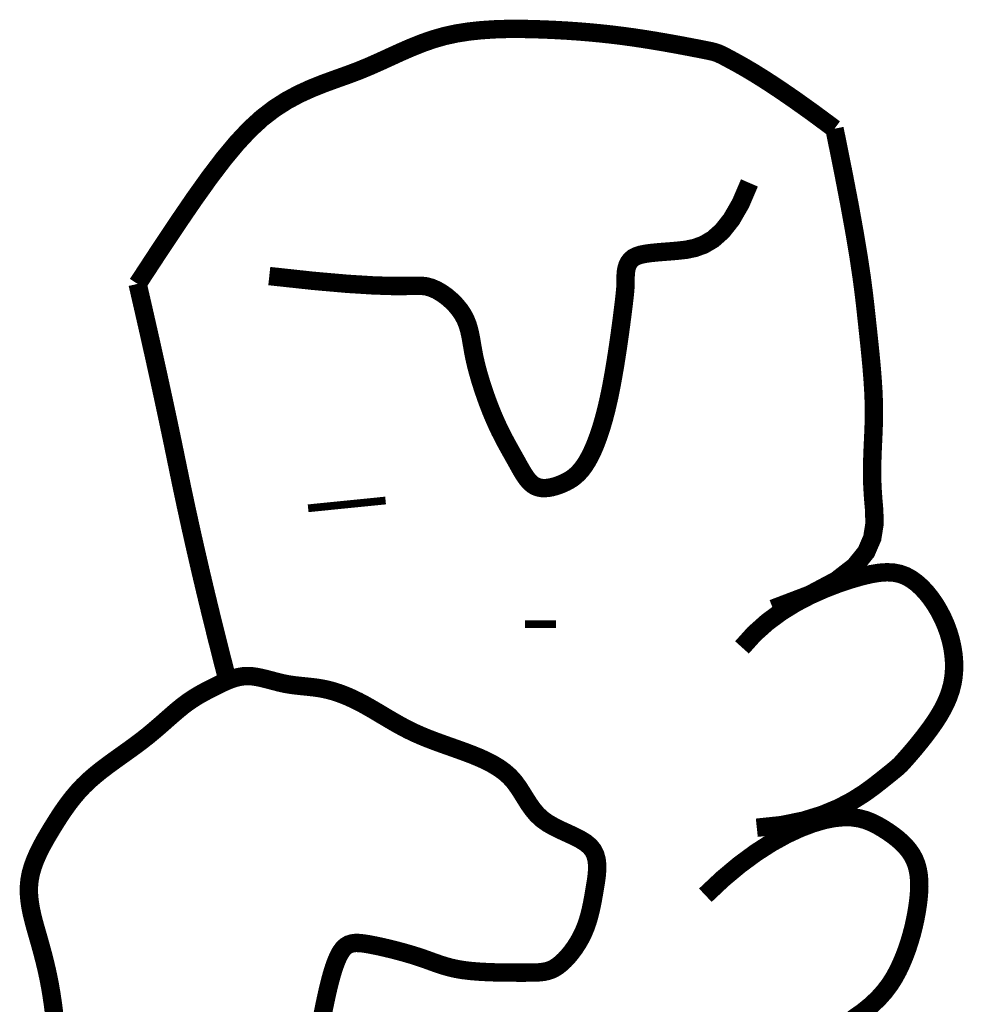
# Model space of a CAD drawing. Extents: x -6.8 to 7.2, y 1.9 to 16.7.
# Tile 152 of 156: x 0.524 to 0.643, y 7.58 to 7.704. Entities that reach past the tile are written whole.
import ezdxf

# ---------------------------------------------------------------- set-up
doc = ezdxf.new("R2010")
doc.units = 0
doc.header["$MEASUREMENT"] = 0
doc.layers.add('FACE', color=7, linetype='CONTINUOUS')

msp = doc.modelspace()

# ---------------------------------------------------------------- linework, layer by layer
at = {"layer": 'FACE'}
for points, const_width in [([(0.5391452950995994, 7.670445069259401), (0.5417615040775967, 7.674441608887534), (0.5441074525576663, 7.677972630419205), (0.5462226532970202, 7.681071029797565), (0.5481466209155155, 7.683769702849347), (0.5499188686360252, 7.686101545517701), (0.5515789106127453, 7.688099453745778), (0.5531662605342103, 7.689796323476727), (0.5547204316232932, 7.691225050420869), (0.5562732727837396, 7.692418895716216), (0.5578259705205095, 7.69341258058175), (0.5593720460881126, 7.694241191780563), (0.5609050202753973, 7.694939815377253), (0.5624184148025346, 7.695543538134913), (0.5639057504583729, 7.696087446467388), (0.5653605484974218, 7.696606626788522), (0.5667763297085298, 7.697136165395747), (0.5681499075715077, 7.69770246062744), (0.5694912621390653, 7.698297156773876), (0.5708136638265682, 7.698903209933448), (0.5721303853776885, 7.699503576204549), (0.5734546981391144, 7.700081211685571), (0.5747998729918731, 7.700619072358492), (0.576179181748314, 7.701100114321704), (0.5776058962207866, 7.701507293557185), (0.5790888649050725, 7.701827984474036), (0.5806192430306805, 7.702067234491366), (0.5821837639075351, 7.702234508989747), (0.5837691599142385, 7.702339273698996), (0.5853621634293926, 7.702390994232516), (0.5869495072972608, 7.702399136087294), (0.5885179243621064, 7.702373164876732), (0.5900541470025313, 7.702322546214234), (0.5915480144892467, 7.702255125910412), (0.5930017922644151, 7.702172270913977), (0.594420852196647, 7.702073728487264), (0.5958105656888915, 7.701959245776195), (0.5971763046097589, 7.701828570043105), (0.5985234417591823, 7.701681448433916), (0.5998573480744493, 7.701517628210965), (0.6011833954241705, 7.701336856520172), (0.6025026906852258, 7.701139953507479), (0.6037992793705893, 7.700932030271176), (0.6050529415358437, 7.700719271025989), (0.6062434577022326, 7.700507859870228), (0.6073506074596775, 7.700303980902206), (0.6083541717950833, 7.700113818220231), (0.6092339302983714, 7.6999435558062), (0.6099696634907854, 7.699799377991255), (0.6105513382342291, 7.699683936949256), (0.6110096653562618, 7.699585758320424), (0.611385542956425, 7.69948983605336), (0.611719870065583, 7.699381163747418), (0.6120535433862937, 7.699244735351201), (0.6124274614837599, 7.699065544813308), (0.6128825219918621, 7.698828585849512), (0.6134596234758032, 7.698518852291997), (0.6141977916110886, 7.698117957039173), (0.6151285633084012, 7.697593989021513), (0.6162816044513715, 7.696911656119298), (0.6176865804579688, 7.696035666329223), (0.6193731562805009, 7.694930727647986), (0.6213709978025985, 7.693561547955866), (0.6237097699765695, 7.691892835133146), (0.6264191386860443, 7.689889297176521)], 0.002302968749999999), ([(0.6264191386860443, 7.689889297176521), (0.6274772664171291, 7.684651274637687), (0.6283142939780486, 7.680300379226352), (0.6289618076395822, 7.676713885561), (0.6294513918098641, 7.673769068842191), (0.6298146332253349, 7.671343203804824), (0.6300831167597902, 7.669313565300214), (0.6302884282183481, 7.667557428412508), (0.6304621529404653, 7.665952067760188), (0.6306297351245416, 7.664395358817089), (0.6307920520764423, 7.662867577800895), (0.6309438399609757, 7.661369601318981), (0.6310798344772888, 7.659902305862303), (0.6311947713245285, 7.658466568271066), (0.6312833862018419, 7.657063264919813), (0.6313404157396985, 7.655693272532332), (0.6313605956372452, 7.654357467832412), (0.6313419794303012, 7.653053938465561), (0.6312958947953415, 7.651769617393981), (0.6312369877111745, 7.650488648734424), (0.6311799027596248, 7.649195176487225), (0.6311392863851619, 7.647873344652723), (0.6311297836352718, 7.646507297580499), (0.6311660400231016, 7.645081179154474), (0.6312627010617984, 7.6435791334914), (0.63140070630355, 7.641990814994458), (0.6314261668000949, 7.640327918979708), (0.6311514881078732, 7.638607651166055), (0.6303890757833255, 7.636847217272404), (0.6289513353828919, 7.635063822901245), (0.6266506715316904, 7.633274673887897), (0.6232994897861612, 7.631496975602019), (0.6187101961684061, 7.629747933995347)], 0.002302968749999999), ([(0.5556352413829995, 7.671424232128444), (0.5611445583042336, 7.670827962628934), (0.5654232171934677, 7.670454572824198), (0.5686502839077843, 7.670254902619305), (0.5710048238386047, 7.670179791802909), (0.572665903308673, 7.670180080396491), (0.5738125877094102, 7.670206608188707), (0.5746239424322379, 7.670210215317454), (0.5752790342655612, 7.67014174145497), (0.5759247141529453, 7.669962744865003), (0.5765789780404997, 7.669677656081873), (0.5772276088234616, 7.669301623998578), (0.5778563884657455, 7.668849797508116), (0.5784510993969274, 7.668337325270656), (0.5789975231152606, 7.667779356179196), (0.5794814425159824, 7.667191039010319), (0.5798886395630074, 7.66658752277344), (0.580210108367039, 7.665980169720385), (0.5804576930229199, 7.665365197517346), (0.5806484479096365, 7.66473503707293), (0.5807994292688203, 7.664082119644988), (0.5809276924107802, 7.663398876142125), (0.5810502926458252, 7.662677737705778), (0.5811842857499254, 7.661911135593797), (0.5813467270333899, 7.66109150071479), (0.5815508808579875, 7.66021505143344), (0.5817948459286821, 7.659293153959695), (0.5820729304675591, 7.658340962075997), (0.5823794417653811, 7.657373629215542), (0.5827086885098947, 7.656406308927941), (0.5830549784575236, 7.655454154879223), (0.5834126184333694, 7.654532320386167), (0.5837759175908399, 7.653655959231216), (0.5841398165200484, 7.652836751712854), (0.5845017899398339, 7.652072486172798), (0.5848599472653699, 7.651357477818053), (0.5852123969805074, 7.650686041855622), (0.585557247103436, 7.650052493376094), (0.5858926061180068, 7.649451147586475), (0.5862165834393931, 7.648876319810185), (0.5865272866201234, 7.648322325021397), (0.5868240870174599, 7.647785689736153), (0.5871114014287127, 7.647271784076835), (0.5873949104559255, 7.646788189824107), (0.5876802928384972, 7.646342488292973), (0.587973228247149, 7.645942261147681), (0.5882793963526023, 7.645595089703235), (0.5886044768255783, 7.645308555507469), (0.588954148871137, 7.645090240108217), (0.589332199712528, 7.644945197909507), (0.5897348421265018, 7.644868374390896), (0.5901563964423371, 7.644852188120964), (0.590591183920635, 7.644889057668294), (0.5910335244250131, 7.644971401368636), (0.5914777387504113, 7.645091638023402), (0.5919181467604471, 7.645242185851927), (0.5923490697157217, 7.645415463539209), (0.5927660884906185, 7.64560673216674), (0.5931698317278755, 7.645822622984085), (0.5935621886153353, 7.646072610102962), (0.5939450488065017, 7.646366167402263), (0.5943203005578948, 7.646712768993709), (0.594689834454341, 7.647121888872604), (0.5950555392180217, 7.64760300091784), (0.5954193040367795, 7.648165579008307), (0.5957823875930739, 7.648817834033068), (0.5961435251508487, 7.64956292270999), (0.5965008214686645, 7.650402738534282), (0.5968523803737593, 7.651339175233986), (0.5971963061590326, 7.652374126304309), (0.597530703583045, 7.653509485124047), (0.5978536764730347, 7.65474714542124), (0.5981633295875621, 7.656089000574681), (0.5984577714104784, 7.657529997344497), (0.5987351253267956, 7.659037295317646), (0.5989935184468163, 7.660571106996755), (0.599231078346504, 7.662091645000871), (0.5994459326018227, 7.663559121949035), (0.5996362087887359, 7.664933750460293), (0.5998000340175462, 7.666175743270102), (0.5999355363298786, 7.667245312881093), (0.6000417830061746, 7.668114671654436), (0.600121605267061, 7.668804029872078), (0.6001787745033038, 7.669345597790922), (0.6002170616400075, 7.669771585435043), (0.6002402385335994, 7.670114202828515), (0.6002520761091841, 7.670405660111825), (0.6002563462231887, 7.670678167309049), (0.6002568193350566, 7.670963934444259), (0.6002585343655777, 7.671287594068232), (0.6002715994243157, 7.671643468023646), (0.6003073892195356, 7.672018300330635), (0.6003772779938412, 7.672398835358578), (0.6004926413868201, 7.672771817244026), (0.6006648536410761, 7.673123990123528), (0.6009052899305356, 7.67344209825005), (0.6012253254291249, 7.673712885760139), (0.6016339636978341, 7.673927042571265), (0.6021307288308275, 7.674091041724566), (0.6027127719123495, 7.674215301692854), (0.6033772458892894, 7.674310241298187), (0.6041213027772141, 7.674386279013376), (0.6049420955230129, 7.674453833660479), (0.6058367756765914, 7.674523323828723), (0.6068024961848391, 7.674605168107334), (0.6078345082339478, 7.674721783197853), (0.6089204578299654, 7.674943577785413), (0.6100460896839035, 7.675352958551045), (0.6111971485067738, 7.67603233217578), (0.6123593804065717, 7.677064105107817), (0.6135185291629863, 7.678530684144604), (0.6146603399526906, 7.680514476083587), (0.6157705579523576, 7.683097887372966)], 0.002302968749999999), ([(0.55041488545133, 7.620734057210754), (0.5504088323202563, 7.620757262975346), (0.5497089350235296, 7.623485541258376), (0.549013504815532, 7.626241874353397), (0.5483309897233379, 7.628999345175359), (0.5476698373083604, 7.631731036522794), (0.5470300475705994, 7.634436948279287), (0.5464116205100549, 7.637117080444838), (0.5458145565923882, 7.639771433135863), (0.5452388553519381, 7.642400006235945), (0.5446845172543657, 7.645002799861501), (0.5441515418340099, 7.647579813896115), (0.543616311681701, 7.650180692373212), (0.5430552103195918, 7.652855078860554), (0.5424682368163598, 7.655602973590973), (0.5418553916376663, 7.658424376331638), (0.5412166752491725, 7.661319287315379), (0.5405520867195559, 7.664287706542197), (0.5398616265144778, 7.667329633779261), (0.5391452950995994, 7.670445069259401)], 0.002302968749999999), ([(0.560501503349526, 7.642326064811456), (0.570201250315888, 7.643301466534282)], 0.0009694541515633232), ([(0.6148327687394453, 7.624895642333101), (0.6163702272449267, 7.626603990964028), (0.6180442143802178, 7.628099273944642), (0.6198092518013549, 7.629395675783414), (0.6216198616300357, 7.630507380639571), (0.6234305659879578, 7.63144857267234), (0.6251958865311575, 7.632233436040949), (0.626870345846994, 7.632876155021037), (0.6284084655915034, 7.633390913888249), (0.6297758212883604, 7.633789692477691), (0.630982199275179, 7.634075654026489), (0.6320484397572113, 7.634249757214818), (0.6329953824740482, 7.634312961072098), (0.6338438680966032, 7.634266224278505), (0.6346147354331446, 7.63411050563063), (0.6353288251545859, 7.633846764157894), (0.6360069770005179, 7.633475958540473), (0.6366656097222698, 7.63300078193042), (0.6373034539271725, 7.632430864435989), (0.6379148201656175, 7.631777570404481), (0.6384940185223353, 7.631052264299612), (0.639035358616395, 7.630266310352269), (0.639533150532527, 7.629431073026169), (0.6399817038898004, 7.628557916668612), (0.6403753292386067, 7.627658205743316), (0.6407089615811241, 7.626742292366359), (0.6409800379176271, 7.625816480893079), (0.6411866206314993, 7.62488606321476), (0.6413267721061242, 7.623956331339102), (0.6413985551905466, 7.62303257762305), (0.6414000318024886, 7.622120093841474), (0.6413292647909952, 7.621224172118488), (0.6411843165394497, 7.620350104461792), (0.6409652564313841, 7.619502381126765), (0.6406801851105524, 7.618682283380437), (0.6403392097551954, 7.617890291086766), (0.6399524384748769, 7.617126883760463), (0.6395299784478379, 7.616392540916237), (0.6390819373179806, 7.615687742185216), (0.6386184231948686, 7.615012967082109), (0.6381495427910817, 7.614368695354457), (0.6376847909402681, 7.613755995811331), (0.637231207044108, 7.613178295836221), (0.6367952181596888, 7.612639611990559), (0.636383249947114, 7.612143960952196), (0.6360017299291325, 7.611695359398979), (0.6356570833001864, 7.611297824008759), (0.6353557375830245, 7.610955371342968), (0.6351041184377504, 7.610672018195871), (0.6349020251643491, 7.610446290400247), (0.6347227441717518, 7.610254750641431), (0.6345329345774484, 7.610068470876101), (0.6342992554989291, 7.609858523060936), (0.6339883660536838, 7.6095959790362), (0.6335669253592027, 7.609251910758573), (0.6330015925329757, 7.608797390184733), (0.632259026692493, 7.608203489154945), (0.6313073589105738, 7.607455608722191), (0.6301206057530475, 7.606596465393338), (0.6286742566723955, 7.605683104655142), (0.6269438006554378, 7.604772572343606), (0.6249047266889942, 7.603921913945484), (0.6225325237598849, 7.603188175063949), (0.619802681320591, 7.602628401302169), (0.6166906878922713, 7.602299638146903)], 0.002302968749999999), ([(0.5876703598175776, 7.627790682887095), (0.5915504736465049, 7.627792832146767)], 0.0009694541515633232), ([(0.5286974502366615, 7.578923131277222), (0.5285376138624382, 7.580170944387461), (0.5283626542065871, 7.581358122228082), (0.5281728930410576, 7.582473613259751), (0.5279699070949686, 7.583522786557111), (0.5277555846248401, 7.584515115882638), (0.5275318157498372, 7.585460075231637), (0.5273004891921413, 7.586367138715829), (0.5270634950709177, 7.587245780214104), (0.5268227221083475, 7.588105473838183), (0.5265800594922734, 7.588955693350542), (0.5263389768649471, 7.589804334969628), (0.5261092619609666, 7.590652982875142), (0.5259022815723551, 7.591501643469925), (0.5257294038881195, 7.592350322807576), (0.5256019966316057, 7.593199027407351), (0.5255314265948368, 7.594047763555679), (0.5255290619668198, 7.594896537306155), (0.5256062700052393, 7.595745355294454), (0.5257706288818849, 7.596593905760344), (0.5260145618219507, 7.597440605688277), (0.5263267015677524, 7.59828355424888), (0.5266956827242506, 7.599120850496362), (0.5271101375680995, 7.599950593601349), (0.5275587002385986, 7.60077088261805), (0.528030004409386, 7.601579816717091), (0.5285126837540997, 7.602375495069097), (0.5289985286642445, 7.60315633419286), (0.5294919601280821, 7.60392202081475), (0.5300005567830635, 7.604672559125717), (0.5305318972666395, 7.605407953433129), (0.5310935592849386, 7.606128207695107), (0.5316931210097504, 7.606833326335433), (0.5323381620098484, 7.607523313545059), (0.5330362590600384, 7.608198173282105), (0.5337915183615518, 7.608858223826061), (0.5345941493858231, 7.609505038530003), (0.535430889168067, 7.610140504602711), (0.5362884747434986, 7.610766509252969), (0.5371536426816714, 7.611384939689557), (0.5380131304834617, 7.611997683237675), (0.5388536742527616, 7.612606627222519), (0.5396620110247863, 7.613213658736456), (0.5404277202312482, 7.61381940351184), (0.5411517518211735, 7.614419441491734), (0.5418378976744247, 7.615008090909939), (0.5424899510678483, 7.615579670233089), (0.5431117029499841, 7.616128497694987), (0.5437069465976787, 7.616648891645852), (0.5442794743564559, 7.617135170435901), (0.5448330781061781, 7.617581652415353), (0.5453712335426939, 7.617984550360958), (0.5458961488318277, 7.61834765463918), (0.5464097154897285, 7.618676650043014), (0.5469138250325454, 7.618977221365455), (0.5474103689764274, 7.619255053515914), (0.5479012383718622, 7.619515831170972), (0.548388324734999, 7.619765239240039), (0.548873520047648, 7.620008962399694), (0.5493587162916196, 7.62025047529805), (0.5498458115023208, 7.620484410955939), (0.55033670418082, 7.620703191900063), (0.5508332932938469, 7.62089924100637), (0.5513374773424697, 7.621064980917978), (0.5518511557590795, 7.621192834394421), (0.5523762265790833, 7.6212752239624), (0.5529145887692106, 7.621304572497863), (0.5534675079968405, 7.621276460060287), (0.5540337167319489, 7.621199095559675), (0.554611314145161, 7.621083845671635), (0.5551983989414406, 7.620942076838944), (0.5557930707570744, 7.620785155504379), (0.5563934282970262, 7.620624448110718), (0.5569975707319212, 7.620471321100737), (0.5576035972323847, 7.620337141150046), (0.5582099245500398, 7.62023011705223), (0.5588162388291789, 7.620145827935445), (0.559422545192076, 7.620076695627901), (0.5600288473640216, 7.620015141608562), (0.5606351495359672, 7.619953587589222), (0.5612414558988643, 7.619884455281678), (0.5618477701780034, 7.619800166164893), (0.5624540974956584, 7.619693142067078), (0.5630607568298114, 7.619557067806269), (0.5636693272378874, 7.619390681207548), (0.5642817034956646, 7.619193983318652), (0.5648997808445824, 7.61896697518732), (0.5655254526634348, 7.618709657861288), (0.5661606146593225, 7.618422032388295), (0.5668071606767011, 7.618104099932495), (0.5674669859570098, 7.617755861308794), (0.5681413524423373, 7.617378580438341), (0.5688289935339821, 7.616978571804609), (0.5695280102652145, 7.616563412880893), (0.5702365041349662, 7.616140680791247), (0.5709525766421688, 7.615717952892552), (0.5716743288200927, 7.615302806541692), (0.5723998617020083, 7.614902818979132), (0.5731272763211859, 7.614525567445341), (0.5738556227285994, 7.614176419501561), (0.5745877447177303, 7.61385190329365), (0.5753274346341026, 7.613546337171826), (0.5760784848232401, 7.613254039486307), (0.5768446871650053, 7.612969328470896), (0.5776298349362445, 7.612686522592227), (0.5784377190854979, 7.612399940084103), (0.5792721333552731, 7.612103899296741), (0.580133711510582, 7.611792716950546), (0.5810104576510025, 7.611460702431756), (0.5818872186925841, 7.611102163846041), (0.5827488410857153, 7.61071140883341), (0.5835801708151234, 7.610282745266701), (0.5843660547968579, 7.609810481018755), (0.585091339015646, 7.609288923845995), (0.5857408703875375, 7.60871238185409), (0.5863061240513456, 7.60807895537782), (0.5868050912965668, 7.607401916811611), (0.5872623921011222, 7.606698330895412), (0.5877026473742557, 7.605985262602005), (0.5881504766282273, 7.605279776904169), (0.5886304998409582, 7.604598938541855), (0.5891673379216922, 7.603959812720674), (0.5897856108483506, 7.603379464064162), (0.5905004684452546, 7.602869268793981), (0.5912891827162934, 7.602417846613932), (0.5921195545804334, 7.602008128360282), (0.5929593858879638, 7.601623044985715), (0.5937764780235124, 7.601245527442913), (0.594538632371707, 7.600858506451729), (0.5952136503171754, 7.600444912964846), (0.5957693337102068, 7.599987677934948), (0.5961820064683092, 7.599473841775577), (0.5964620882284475, 7.598906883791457), (0.5966285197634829, 7.598294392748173), (0.5967002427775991, 7.597643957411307), (0.5966961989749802, 7.596963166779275), (0.596635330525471, 7.596259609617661), (0.5965365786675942, 7.595540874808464), (0.5964188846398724, 7.594814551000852), (0.5962970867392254, 7.59408727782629), (0.5961696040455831, 7.593361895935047), (0.5960307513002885, 7.592640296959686), (0.5958748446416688, 7.591924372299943), (0.5956961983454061, 7.591216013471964), (0.5954891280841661, 7.59051711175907), (0.5952479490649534, 7.589829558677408), (0.5949669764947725, 7.589155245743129), (0.5946427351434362, 7.588497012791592), (0.5942805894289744, 7.587861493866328), (0.5938881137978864, 7.587256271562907), (0.593472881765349, 7.586688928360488), (0.5930424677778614, 7.586167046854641), (0.5926044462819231, 7.585698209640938), (0.5921663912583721, 7.585289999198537), (0.5917358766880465, 7.584949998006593), (0.5913166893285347, 7.584682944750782), (0.5908974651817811, 7.584482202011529), (0.5904630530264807, 7.584338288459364), (0.5899983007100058, 7.584241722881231), (0.5894880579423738, 7.584183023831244), (0.5889171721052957, 7.584152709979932), (0.588270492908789, 7.584141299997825), (0.5875328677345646, 7.58413931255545), (0.5866957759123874, 7.584139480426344), (0.5857772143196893, 7.584143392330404), (0.5848018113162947, 7.584154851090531), (0.5837941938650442, 7.58417765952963), (0.5827789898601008, 7.584215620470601), (0.5817808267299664, 7.58427253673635), (0.5808243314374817, 7.584352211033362), (0.5799341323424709, 7.584458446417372), (0.5791275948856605, 7.584593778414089), (0.5783930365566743, 7.584755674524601), (0.5777115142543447, 7.58494033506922), (0.5770640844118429, 7.585143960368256), (0.5764318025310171, 7.585362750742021), (0.5757957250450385, 7.585592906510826), (0.5751369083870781, 7.585830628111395), (0.5744364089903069, 7.586072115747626), (0.5736812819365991, 7.586313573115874), (0.5728825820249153, 7.586551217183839), (0.5720573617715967, 7.586781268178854), (0.5712226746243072, 7.586999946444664), (0.5703955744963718, 7.5872034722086), (0.569593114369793, 7.587388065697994), (0.5688323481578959, 7.587549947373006), (0.5681303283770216, 7.587685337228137), (0.567500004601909, 7.587789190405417), (0.5669379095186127, 7.587851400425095), (0.5664364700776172, 7.587860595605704), (0.5659881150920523, 7.587805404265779), (0.5655852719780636, 7.587674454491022), (0.5652203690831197, 7.587456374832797), (0.5648858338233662, 7.587139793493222), (0.5645740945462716, 7.586713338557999), (0.5642786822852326, 7.586169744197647), (0.5639975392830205, 7.585518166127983), (0.5637297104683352, 7.584771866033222), (0.5634742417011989, 7.583944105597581), (0.5632301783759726, 7.583048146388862), (0.5629965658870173, 7.58209724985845), (0.5627724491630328, 7.581104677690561), (0.5625568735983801, 7.580083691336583), (0.5623460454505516, 7.579043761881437), (0.5621248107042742, 7.577979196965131)], 0.002302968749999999), ([(0.6102470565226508, 7.593841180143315), (0.6124134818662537, 7.595884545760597), (0.6145228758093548, 7.59764915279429), (0.6165603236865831, 7.599150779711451), (0.6185109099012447, 7.600405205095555), (0.6203597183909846, 7.601428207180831), (0.6220918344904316, 7.602235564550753), (0.6236923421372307, 7.602843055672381), (0.6251463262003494, 7.603266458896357), (0.6264442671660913, 7.603522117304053), (0.6275982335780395, 7.603628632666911), (0.6286256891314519, 7.603605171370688), (0.6295440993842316, 7.603470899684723), (0.6303709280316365, 7.603244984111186), (0.6311236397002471, 7.602946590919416), (0.6318196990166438, 7.602594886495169), (0.6324765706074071, 7.602209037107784), (0.6331078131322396, 7.601804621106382), (0.6337113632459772, 7.601382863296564), (0.6342812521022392, 7.600941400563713), (0.6348115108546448, 7.600477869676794), (0.6352961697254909, 7.599989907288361), (0.6357292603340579, 7.59947515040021), (0.6361048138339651, 7.598931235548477), (0.6364168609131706, 7.598355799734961), (0.63666124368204, 7.59774694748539), (0.6368410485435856, 7.597104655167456), (0.6369611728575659, 7.596429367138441), (0.6370265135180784, 7.595721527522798), (0.6370419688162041, 7.594981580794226), (0.6370124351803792, 7.594209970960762), (0.6369428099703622, 7.593407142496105), (0.6368379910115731, 7.592573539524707), (0.6367018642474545, 7.591710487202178), (0.6365342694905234, 7.590822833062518), (0.6363340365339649, 7.589916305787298), (0.6360999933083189, 7.588996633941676), (0.6358309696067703, 7.588069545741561), (0.6355257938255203, 7.587140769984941), (0.6351832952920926, 7.586216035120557), (0.6348023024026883, 7.585301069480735), (0.6343786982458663, 7.584400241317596), (0.63389657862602, 7.583512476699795), (0.6333370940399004, 7.582635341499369), (0.6326813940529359, 7.581766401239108), (0.6319106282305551, 7.580903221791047), (0.6310059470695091, 7.580043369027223), (0.629948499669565, 7.57918440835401), (0.628719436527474, 7.578323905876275)], 0.002302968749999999)]:
    msp.add_lwpolyline(points, dxfattribs=dict(at, const_width=const_width))

doc.saveas('drawing.dxf')
